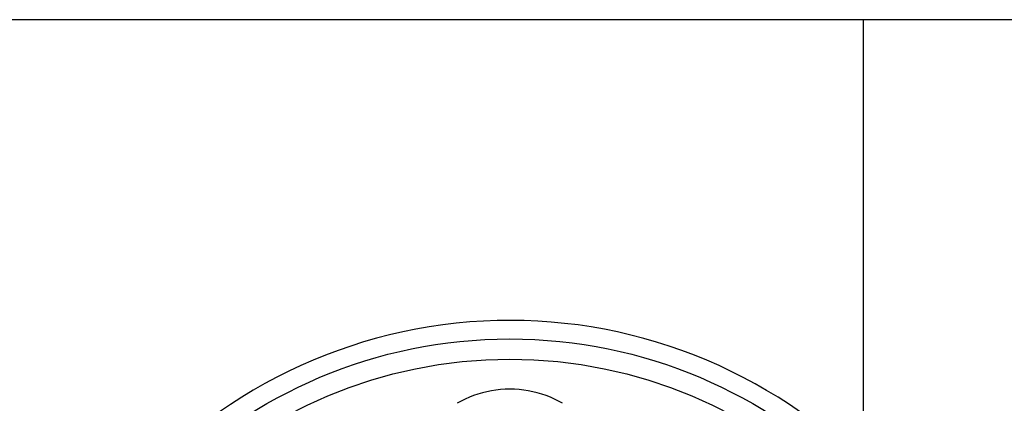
# Model space of a CAD drawing. Header units: inches. Extents: x 40 to 100, y 24.2 to 48.5.
# Tile 32 of 83: x 57.573 to 58.27, y 46.197 to 46.468. Entities that reach past the tile are written whole.
import ezdxf

# ---------------------------------------------------------------- set-up
doc = ezdxf.new("R2010")
doc.units = ezdxf.units.IN
doc.header["$MEASUREMENT"] = 0
doc.layers.add('Visible Edges(ANSI)', color=7, linetype='Continuous', lineweight=25)
doc.layers.add('Visible Tangent Edges(ANSI)', color=7, linetype='Continuous', lineweight=25)

msp = doc.modelspace()

# ---------------------------------------------------------------- linework, layer by layer
at = {"layer": 'Visible Edges(ANSI)'}
for p, q in [((99.14771, 46.46806), (40.942, 46.46806)), ((58.16986, 46.46806), (58.16986, 46.13519))]:
    msp.add_line(p, q, dxfattribs=at)
msp.add_circle((57.91986, 45.8972), 0.34516, dxfattribs=at)
msp.add_arc((57.91986, 45.8972), 0.35827, 45.74906, 143.31005, dxfattribs=at)
at = {"layer": 'Visible Tangent Edges(ANSI)', "flags": 128}
msp.add_lwpolyline([(57.95719, 46.19685), (57.95437, 46.1984), (57.95147, 46.19983), (57.9485, 46.20114), (57.94546, 46.20233), (57.94237, 46.20338), (57.93923, 46.2043), (57.93606, 46.20507), (57.93286, 46.20571), (57.92963, 46.20621), (57.92639, 46.20657), (57.92312, 46.20678), (57.91984, 46.20685), (57.91656, 46.20678), (57.91328, 46.20656), (57.91003, 46.2062), (57.90681, 46.2057), (57.90361, 46.20507), (57.90045, 46.20429), (57.89732, 46.20337), (57.89424, 46.20232), (57.89121, 46.20114), (57.88824, 46.19983), (57.88534, 46.1984), (57.88252, 46.19685)], dxfattribs=at)
at = {"layer": 'Visible Tangent Edges(ANSI)'}
msp.add_circle((57.91986, 45.8972), 0.33084, dxfattribs=at)

doc.saveas('drawing.dxf')
